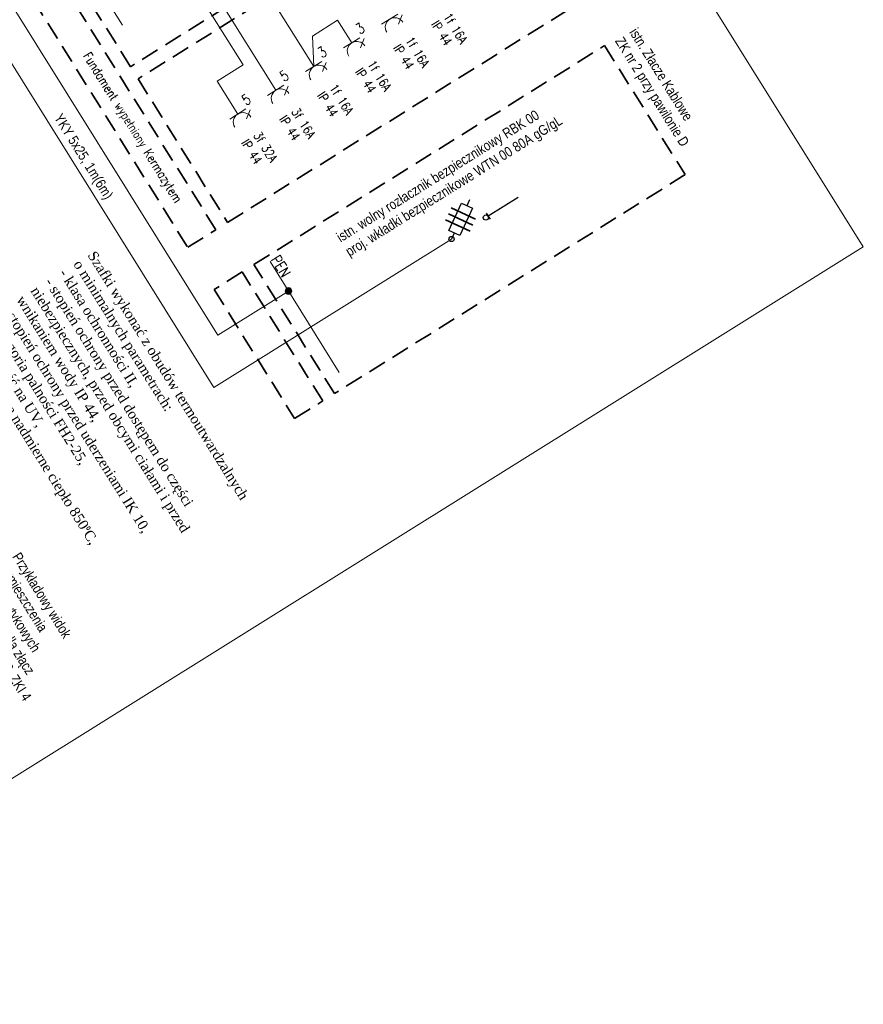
# Model space of a CAD drawing. Header units: metres. Extents: x 0 to 8443948, y 0 to 5887002.
# Tile 220 of 256: x 8443592 to 8443710, y 5886388 to 5886526. Entities that reach past the tile are written whole.
import ezdxf

# ---------------------------------------------------------------- set-up
doc = ezdxf.new("R2010")
doc.units = ezdxf.units.M
doc.header["$MEASUREMENT"] = 0
doc.linetypes.add('DASHED', pattern=[19.05, 12.7, -6.35])
doc.layers.add('- ABM', color=200, linetype='CONTINUOUS', lineweight=30)
doc.styles.add('ROMAND', font='ROMAND.SHX')

msp = doc.modelspace()

# ---------------------------------------------------------------- hatches: boundary and pattern name
at = {"layer": '- ABM', "lineweight": 9}
msp.add_hatch(color=1, dxfattribs=at).paths.add_polyline_path([(8443629.511, 5886487.622, 1), (8443629.012, 5886488.422, 1)])

# ---------------------------------------------------------------- linework, layer by layer
at = {"layer": '- ABM', "color": 7, "lineweight": 0}
for p, q in [((8443500.12, 5886829.814), (8443709.662, 5886494.186)), ((8443709.662, 5886494.186), (8443540.012, 5886388.268))]:
    msp.add_line(p, q, dxfattribs=at)
at = {"layer": '- ABM', "color": 1, "linetype": 'ByBlock', "lineweight": 9}
for p, q in [((8443619.383, 5886481.854), (8443501.809, 5886670.173)), ((8443618.81, 5886474.528), (8443578.475, 5886539.134)), ((8443652.071, 5886495.294), (8443618.81, 5886474.528)), ((8443629.262, 5886488.022), (8443619.383, 5886481.854))]:
    msp.add_line(p, q, dxfattribs=at)
at = {"layer": '- ABM', "color": 1, "lineweight": 9}
msp.add_line((8443606.047, 5886525.206), (8443571.13, 5886581.132), dxfattribs=at)
at = {"layer": '- ABM', "color": 1, "linetype": 'Continuous', "lineweight": 9, "ltscale": 10}
for p, q in [((8443592.962, 5886567.601), (8443622.901, 5886519.647)), ((8443598.528, 5886562.463), (8443627.48, 5886516.09)), ((8443610.987, 5886554.333), (8443632.793, 5886519.407)), ((8443642.286, 5886525.333), (8443644.553, 5886526.749)), ((8443644.654, 5886525.347), (8443645.161, 5886526.637)), ((8443636.136, 5886525.88), (8443632.601, 5886523.673)), ((8443638.106, 5886522.724), (8443636.136, 5886525.88)), ((8443632.601, 5886523.673), (8443632.793, 5886519.407)), ((8443636.973, 5886522.016), (8443639.24, 5886523.432)), ((8443639.341, 5886522.03), (8443639.847, 5886523.32)), ((8443622.901, 5886519.647), (8443619.285, 5886517.389)), ((8443631.659, 5886518.699), (8443633.927, 5886520.114)), ((8443634.028, 5886518.713), (8443634.534, 5886520.003)), ((8443619.285, 5886517.389), (8443622.167, 5886512.772)), ((8443626.346, 5886515.382), (8443628.613, 5886516.797)), ((8443628.715, 5886515.396), (8443629.221, 5886516.686)), ((8443621.033, 5886512.065), (8443623.3, 5886513.48)), ((8443623.402, 5886512.079), (8443623.908, 5886513.368))]:
    msp.add_line(p, q, dxfattribs=at)
at = {"layer": '- ABM', "color": 7, "lineweight": 25}
for p, q in [((8443654.592, 5886500.765), (8443654.212, 5886499.941)), ((8443651.679, 5886496.473), (8443653.441, 5886500.296)), ((8443654.983, 5886499.586), (8443653.222, 5886495.763)), ((8443653.441, 5886500.296), (8443654.983, 5886499.586)), ((8443656.916, 5886498.908), (8443657.446, 5886498.06)), ((8443653.222, 5886495.763), (8443651.679, 5886496.473)), ((8443652.451, 5886496.118), (8443652.071, 5886495.294))]:
    msp.add_line(p, q, dxfattribs=at)
at = {"layer": '- ABM', "color": 7, "linetype": 'ByBlock', "lineweight": 25}
msp.add_line((8443661.397, 5886501.117), (8443657.181, 5886498.484), dxfattribs=at)
at = {"layer": '- ABM', "color": 1, "lineweight": 35}
for p, q in [((8443652.007, 5886499.656), (8443655.428, 5886498.08)), ((8443652.007, 5886499.656), (8443655.428, 5886498.08)), ((8443651.235, 5886497.979), (8443654.655, 5886496.403)), ((8443651.621, 5886498.818), (8443655.041, 5886497.242))]:
    msp.add_line(p, q, dxfattribs=at)
at = {"layer": '- ABM', "color": 7, "lineweight": 35}
msp.add_line((8443651.621, 5886498.818), (8443655.041, 5886497.242), dxfattribs=at)
at = {"layer": '- ABM', "color": 7, "lineweight": 9}
msp.add_line((8443636.37, 5886476.636), (8443626.674, 5886492.166), dxfattribs=at)
at = {"layer": '- ABM', "color": 1, "linetype": 'DASHED', "lineweight": 35, "ltscale": 0.2}
for points in [[(8443617.935, 5886611.306), (8443656.202, 5886550.012), (8443607.151, 5886519.388), (8443568.883, 5886580.682)], [(8443563.307, 5886577.201), (8443615.168, 5886494.135), (8443619.099, 5886496.589), (8443567.238, 5886579.655)], [(8443669.795, 5886528.24), (8443657.261, 5886548.316), (8443608.21, 5886517.692), (8443620.744, 5886497.616)]]:
    msp.add_lwpolyline(points, close=True, dxfattribs=at)
at = {"layer": '- ABM', "color": 7, "linetype": 'DASHED', "lineweight": 35, "ltscale": 0.2}
for points in [[(8443673.478, 5886522.341), (8443684.744, 5886504.297), (8443635.692, 5886473.672), (8443624.427, 5886491.716)], [(8443618.851, 5886488.235), (8443630.116, 5886470.191), (8443634.047, 5886472.645), (8443622.782, 5886490.689)]]:
    msp.add_lwpolyline(points, close=True, dxfattribs=at)
at = {"layer": '- ABM', "color": 7, "lineweight": 25}
for centre in [(8443656.874, 5886498.293), (8443652.071, 5886495.294)]:
    msp.add_circle(centre, 0.362, dxfattribs=at)
at = {"layer": '- ABM', "color": 1, "lineweight": 9}
msp.add_circle((8443629.262, 5886488.022), 0.472, dxfattribs=at)
at = {"layer": '- ABM', "color": 1, "linetype": 'Continuous', "lineweight": 9, "ltscale": 10}
for centre in [(8443644.127, 5886524.907), (8443638.814, 5886521.59), (8443633.501, 5886518.273), (8443628.188, 5886514.956), (8443622.874, 5886511.639)]:
    msp.add_arc(centre, 1.336, 31.97776, 211.97776, dxfattribs=at)

# ---------------------------------------------------------------- texts
at = {"layer": '- ABM', "color": 1, "lineweight": 9, "style": 'ROMAND', "text_generation_flag": 6, "width": 0.8}
for s, height, rotation, p in [('1f 16A ', 1.2703, 121.97776, (8443650.856, 5886526.391)), ('3', 1.469, 211.97776, (8443639.253, 5886523.864)), ('IP 44', 1.2703, 121.97776, (8443649.169, 5886525.338)), ('IP 44', 1.2703, 121.97776, (8443643.856, 5886522.021)), ('1f 16A ', 1.2703, 121.97776, (8443645.543, 5886523.074)), ('3', 1.469, 211.97776, (8443633.939, 5886520.547)), ('1f 16A ', 1.2703, 121.97776, (8443640.23, 5886519.757)), ('5', 1.469, 211.97776, (8443628.626, 5886517.229)), ('IP 44', 1.2703, 121.97776, (8443638.543, 5886518.704)), ('1f 16A ', 1.2703, 121.97776, (8443634.917, 5886516.439)), ('5', 1.469, 211.97776, (8443623.313, 5886513.912)), ('IP 44', 1.2703, 121.97776, (8443633.23, 5886515.386)), ('3f 16A ', 1.2703, 121.97776, (8443629.604, 5886513.122)), ('IP 44', 1.2703, 121.97776, (8443627.917, 5886512.069)), ('3f 32A ', 1.2703, 121.97776, (8443624.29, 5886509.805)), ('IP 44', 1.2703, 121.97776, (8443622.604, 5886508.752))]:
    msp.add_text(s, height=height, rotation=rotation, dxfattribs=at).set_placement(p)
at = {"layer": '- ABM', "color": 1, "lineweight": 9, "ltscale": 2, "style": 'ROMAND', "text_generation_flag": 6, "width": 0.8}
msp.add_text('Fundament wypełniony Kermazytem', height=1.27025, rotation=121.97776, dxfattribs=at).set_placement((8443600.492, 5886520.918))
at = {"layer": '- ABM', "color": 7, "lineweight": 9, "style": 'ROMAND', "text_generation_flag": 6, "width": 0.8}
msp.add_text('PEN', height=1.4689, rotation=121.97776, dxfattribs=at).set_placement((8443626.75, 5886492.426))
at = {"layer": '- ABM', "color": 7, "lineweight": 25, "char_height": 1.40928, "attachment_point": 1, "style": 'ROMAND'}
for s, width, insert, rotation in [('{\\fArial Narrow|b0|i0|c238|p34;istn. Złacze Kablowe \\PZK nr 2 przy pawilonie D}', 67.6793, (8443678.073, 5886524.973), 301.97776), ('{\\fArial Narrow|b0|i0|c238|p34;istn. wolny rozłacznik bezpiecznikowy RBK 00\\P\\C1;proj. wkładki bezpiecznikowe WTN 00 80A gG/gL}', 38.81146, (8443635.8, 5886495.985), 31.97776)]:
    msp.add_mtext_dynamic_manual_height_columns(s, width=width, gutter_width=6, heights=[0], dxfattribs=dict(at, insert=insert, rotation=rotation))
at = {"layer": '- ABM', "color": 1, "lineweight": 25, "attachment_point": 1, "rotation": 301.97776, "style": 'ROMAND'}
for s, width, gutter_width, insert, char_height in [('{\\fArial Narrow|b0|i0|c238|p34;YKY 5x25, 1m(6m)}', 34.67567, 6, (8443597.609, 5886513.01), 1.40928), ('{\\fTimes New Roman|b0|i0|c238|p18;\\C7;Szafki wykonać z obudów termoutwardzalnych o minimalnych parametrach:\\P- klasa ochronności II,\\P- stopień ochrony przed dostępem do części niebezpiecznych, przed obcymi ciałami i przed wnikaniem wody IP 44,\\P- stopień ochrony przed uderzeniami IK 10,\\P- kategoria palności FH2-25,\\P- odporność na UV,\\P- odporności na nadmierne ciepło 850\\fTimes New Roman|b0|i0|c0|p18;⁰\\fTimes New Roman|b0|i0|c238|p18;C,\\P- kolor RAL 7034.}', 40.68706, 12.5, (8443602.301, 5886493.78), 1.409279), ('{\\fArial Narrow|b0|i0|c238|p34;Przykładowy widok \\Prozmieszczenia \\Pgniazd wtykowych\\Pw obudowie dla złącz\\PZKI 1, ZKI 2, ZKI 3, ZKI 4}', 79.6931, 12.5, (8443591.769, 5886451.624), 1.40928)]:
    msp.add_mtext_dynamic_manual_height_columns(s, width=width, gutter_width=gutter_width, heights=[0], dxfattribs=dict(at, insert=insert, char_height=char_height))

doc.saveas('drawing.dxf')
